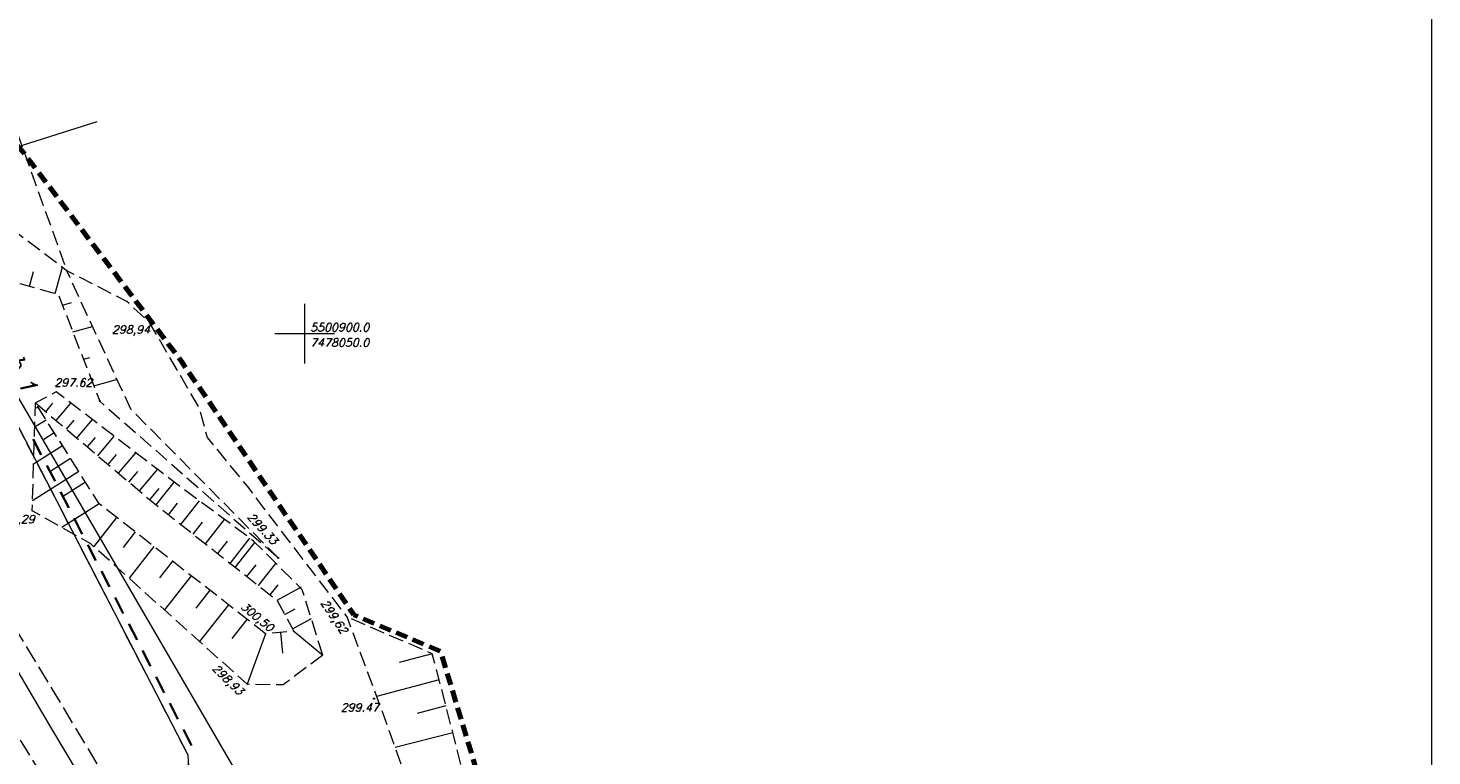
# Model space of a CAD drawing. Header units: metres. Extents: x 7477803 to 7478145, y 5500698 to 5500984.
# Tile 42 of 42: x 7478027 to 7478145, y 5500865 to 5500926. Entities that reach past the tile are written whole.
import ezdxf

# ---------------------------------------------------------------- set-up
doc = ezdxf.new("R2010")
doc.units = ezdxf.units.M
doc.header["$MEASUREMENT"] = 0
for name, pattern in [('EGBK02', [2, 1.5, -0.5]), ('l215_500', [2.5, 1.5, -0.4125, 0.175, -0.4125]), ('l217_500', [2, 1.5, -0.5]), ('l641_500', [1.5, 1, -0.5]), ('l823_500', [1.75, 1.25, -0.5]), ('l824_500', [1.75, 1.25, -0.5])]:
    doc.linetypes.add(name, pattern=pattern)
for name, color, linetype, lineweight in [('203-Punkt załamania granicy działki nie stabilizowany', 7, 'Continuous', 13), ('gr_dzialki', 7, 'Continuous', 18), ('gr_klasy', 7, 'l217_500', 18), ('k', 7, 'Continuous', 18), ('nr_obrebu', 7, 'Continuous', 25), ('pkt_wys', 7, 'Continuous', 18), ('pob_gr_obrebu', 7, 'Continuous', 35), ('robocza11', 7, 'Continuous', 18), ('robocza49', 7, 'Continuous', 18), ('robocza50', 7, 'Continuous', 18), ('skarp_wypel', 7, 'Continuous', 18), ('skarpa_dol', 7, 'l824_500', 18), ('skarpa_gora', 7, 'l823_500', 18), ('w', 7, 'Continuous', 18), ('zakresy', 7, 'l215_500', 70)]:
    doc.layers.add(name, color=color, linetype=linetype, lineweight=lineweight)
doc.styles.add('Style-ITALIC_1250', font='ITALIC_1250.shx')

# ---------------------------------------------------------------- blocks, each defined once
blk = doc.blocks.new('203')
at = {"linetype": 'Continuous', "lineweight": 13}
h = blk.add_hatch(color=0, dxfattribs=at)
edge = h.paths.add_edge_path()
edge.add_arc((0, 0), 0.045, 0, 360)
blk = doc.blocks.new('801_5')
at = {"layer": 'pkt_wys', "linetype": 'Continuous', "lineweight": 18}
h = blk.add_hatch(color=254, dxfattribs=at)
edge = h.paths.add_edge_path()
edge.add_arc((0, 0), 0.05, 0, 360)
at = {"layer": 'pkt_wys', "color": 7, "linetype": 'Continuous', "lineweight": 18}
blk.add_circle((0, 0), 0.05, dxfattribs=at)
blk = doc.blocks.new('801_5_4')
at = {"layer": 'pkt_wys', "linetype": 'Continuous', "lineweight": 18}
h = blk.add_hatch(color=7, dxfattribs=at)
edge = h.paths.add_edge_path()
edge.add_arc((0, 0), 0.05, 0, 360)
at = {"layer": 'pkt_wys', "color": 7, "linetype": 'Continuous', "lineweight": 18}
blk.add_circle((0, 0), 0.05, dxfattribs=at)

msp = doc.modelspace()

# ---------------------------------------------------------------- linework, layer by layer
at = {"layer": 'gr_dzialki', "color": 96, "linetype": 'Continuous', "lineweight": 18, "flags": 128}
for points in [[(7478015.47, 5500912.43), (7478032.56, 5500917.83)], [(7478040.21, 5500864.57), (7478015.47, 5500912.43)], [(7478040.72, 5500854.66), (7478040.21, 5500864.57)]]:
    msp.add_lwpolyline(points, dxfattribs=at)
at = {"layer": 'gr_klasy', "color": 96, "linetype": 'EGBK02', "lineweight": 18, "flags": 128}
for points in [[(7477998.73, 5500919.96), (7478036.42, 5500857.42)], [(7478027.95, 5500862.87), (7477997.16, 5500912.65)], [(7478040.21, 5500864.57), (7478015.47, 5500912.43)], [(7478040.72, 5500854.66), (7478040.21, 5500864.57)]]:
    msp.add_lwpolyline(points, dxfattribs=at)
at = {"layer": 'k', "color": 24, "linetype": 'Continuous', "lineweight": 18, "flags": 128}
msp.add_lwpolyline([(7478020.44, 5500904), (7478021.75, 5500901.76), (7478045.91, 5500860.25)], dxfattribs=at)
at = {"layer": 'pob_gr_obrebu', "color": 7, "linetype": 'Continuous', "lineweight": 35}
for p, q in [((7478027.18, 5500891.14), (7478027.87, 5500889.81)), ((7478028.33, 5500888.92), (7478029.02, 5500887.59)), ((7478029.48, 5500886.7), (7478030.17, 5500885.37)), ((7478030.62, 5500884.48), (7478031.31, 5500883.15)), ((7478031.77, 5500882.26), (7478032.46, 5500880.93)), ((7478032.92, 5500880.04), (7478033.61, 5500878.71)), ((7478034.07, 5500877.82), (7478034.76, 5500876.49)), ((7478035.22, 5500875.6), (7478035.91, 5500874.27)), ((7478036.36, 5500873.38), (7478037.05, 5500872.05)), ((7478037.51, 5500871.16), (7478038.2, 5500869.82)), ((7478038.66, 5500868.94), (7478039.35, 5500867.6)), ((7478039.81, 5500866.72), (7478040.5, 5500865.38))]:
    msp.add_line(p, q, dxfattribs=at)
at = {"layer": 'robocza11', "color": 7, "linetype": 'Continuous', "lineweight": 18, "flags": 128}
msp.add_lwpolyline([(7478015, 5500697.57), (7478144.73, 5500697.57), (7478144.73, 5500983.57), (7477803.26, 5500983.57), (7477803.26, 5500697.57), (7478010.82, 5500697.57), (7478015, 5500697.57)], close=True, dxfattribs=at)
at = {"layer": 'robocza49', "color": 7, "linetype": 'Continuous', "lineweight": 13}
for p, q in [((7478050, 5500897.5), (7478050, 5500902.5)), ((7478047.5, 5500900), (7478052.5, 5500900))]:
    msp.add_line(p, q, dxfattribs=at)
at = {"layer": 'skarp_wypel', "color": 7, "linetype": 'Continuous', "lineweight": 18}
for p, q in [((7478026.88, 5500903.97), (7478027.22, 5500905.23)), ((7478029.03, 5500903.38), (7478029.64, 5500905.59)), ((7478029.64, 5500902.4), (7478030.41, 5500902.61)), ((7478030.52, 5500900.14), (7478032.16, 5500900.59)), ((7478031.42, 5500897.85), (7478031.94, 5500897.99)), ((7478032.28, 5500895.62), (7478034.19, 5500896.14)), ((7478027.59, 5500893.83), (7478027.47, 5500893.75)), ((7478028.24, 5500893.44), (7478028.85, 5500894.15)), ((7478029.12, 5500892.7), (7478030.35, 5500894.16)), ((7478028.28, 5500892.74), (7478027.31, 5500892.13)), ((7478029.99, 5500891.96), (7478030.63, 5500892.72)), ((7478030.86, 5500891.22), (7478032.18, 5500892.77)), ((7478028.96, 5500891.66), (7478028.07, 5500891.1)), ((7478031.74, 5500890.48), (7478032.42, 5500891.28)), ((7478032.61, 5500889.74), (7478034, 5500891.38)), ((7478029.65, 5500890.58), (7478027.22, 5500889.04)), ((7478033.49, 5500889), (7478034.2, 5500889.85)), ((7478034.36, 5500888.26), (7478035.82, 5500889.98)), ((7478030.33, 5500889.5), (7478028.68, 5500888.45)), ((7478031.02, 5500888.41), (7478027.13, 5500885.95)), ((7478031.59, 5500887.51), (7478029.64, 5500886.28)), ((7478035.23, 5500887.52), (7478035.99, 5500888.41)), ((7478036.11, 5500886.78), (7478037.64, 5500888.59)), ((7478037.51, 5500885.6), (7478039.02, 5500887.52)), ((7478036.98, 5500886.04), (7478037.77, 5500886.98)), ((7478032.74, 5500885.7), (7478029.59, 5500883.71)), ((7478038.55, 5500884.78), (7478039.32, 5500885.76)), ((7478039.59, 5500883.96), (7478041.15, 5500885.95)), ((7478034.19, 5500884.56), (7478032.28, 5500882.11)), ((7478040.62, 5500883.15), (7478041.42, 5500884.15)), ((7478041.66, 5500882.33), (7478043.27, 5500884.37)), ((7478035.76, 5500883.34), (7478034.74, 5500882.04)), ((7478043.74, 5500880.69), (7478045.4, 5500882.8)), ((7478037.33, 5500882.11), (7478035.24, 5500879.45)), ((7478042.7, 5500881.51), (7478043.52, 5500882.55)), ((7478044.16, 5500880.36), (7478045.81, 5500882.46)), ((7478038.89, 5500880.89), (7478037.79, 5500879.48)), ((7478045.14, 5500879.59), (7478045.92, 5500880.58)), ((7478046.12, 5500878.82), (7478047.59, 5500880.69)), ((7478040.46, 5500879.66), (7478038.21, 5500876.79)), ((7478042.02, 5500878.44), (7478040.84, 5500876.93)), ((7478047.1, 5500878.05), (7478047.78, 5500878.9)), ((7478047.68, 5500877.6), (7478049.72, 5500878.71)), ((7478043.59, 5500877.22), (7478041.17, 5500874.12)), ((7478048.33, 5500876.4), (7478049.19, 5500876.87)), ((7478045.15, 5500875.99), (7478043.89, 5500874.37)), ((7478048.98, 5500875.2), (7478050.56, 5500876.05)), ((7478046.72, 5500874.77), (7478045.17, 5500870.53)), ((7478047.96, 5500874.89), (7478048.14, 5500873.16)), ((7478049.08, 5500875.01), (7478051.52, 5500872.99)), ((7478060.72, 5500873.09), (7478057.95, 5500872.36)), ((7478061.3, 5500870.9), (7478056.05, 5500869.52)), ((7478061.87, 5500868.72), (7478059.46, 5500868.09)), ((7478062.45, 5500866.44), (7478057.61, 5500865.21))]:
    msp.add_line(p, q, dxfattribs=at)
at = {"layer": 'skarpa_dol', "color": 7, "linetype": 'l824_500', "lineweight": 18, "flags": 128}
for points in [[(7478085.67, 5500829.13), (7478082.04, 5500830.41), (7478076.06, 5500834.55), (7478068.12, 5500840.29), (7478063.17, 5500845.24), (7478061.74, 5500849.74), (7478060.4, 5500857.52), (7478056.04, 5500869.57), (7478053.57, 5500876.19), (7478045.19, 5500887.17), (7478041.83, 5500891.27), (7478041.13, 5500893.79), (7478036.96, 5500900.93), (7478035.06, 5500902.7), (7478030, 5500905.29)], [(7478051.52, 5500872.99), (7478049.8, 5500878.48), (7478045.71, 5500882.57), (7478039.66, 5500887.05), (7478029.13, 5500895.1), (7478027.37, 5500894.18)], [(7478051.52, 5500872.99), (7478048.2, 5500870.48), (7478045.17, 5500870.53), (7478032.02, 5500882.34), (7478027.11, 5500885.1), (7478027.37, 5500894.18)]]:
    msp.add_lwpolyline(points, dxfattribs=at)
at = {"layer": 'skarpa_gora', "color": 7, "linetype": 'l823_500', "lineweight": 18}
for p, q in [((7478025.25, 5500918.53), (7478030, 5500905.29)), ((7478031.02, 5500888.41), (7478027.37, 5500894.18))]:
    msp.add_line(p, q, dxfattribs=at)
at = {"layer": 'skarpa_gora', "color": 7, "linetype": 'l823_500', "lineweight": 18, "flags": 128}
for points in [[(7478007.88, 5500866.79), (7478009.36, 5500868.17), (7477985.35, 5500883.4), (7477939.9, 5500913.11), (7477944.56, 5500919.79), (7477954.95, 5500928.71), (7477971.01, 5500935.43), (7477981.22, 5500940.41), (7477991.64, 5500944.91), (7477994.87, 5500942.92), (7478002.78, 5500931.77), (7478021.27, 5500905.52), (7478029.29, 5500903.31), (7478032.78, 5500894.33), (7478047.77, 5500881.15)], [(7478047.77, 5500881.15), (7478035.39, 5500893.66), (7478030, 5500905.29), (7478021.54, 5500911.71), (7478015.07, 5500924.49)], [(7478027.37, 5500894.18), (7478037.51, 5500885.6), (7478047.68, 5500877.6), (7478049.08, 5500875.01), (7478046.72, 5500874.77), (7478032.74, 5500885.7), (7478027.37, 5500894.18)], [(7478084.59, 5500831.42), (7478082.61, 5500832.72), (7478075.68, 5500837.65), (7478072.57, 5500841.44), (7478069.56, 5500846.97), (7478067.13, 5500850.64), (7478065.08, 5500856.09), (7478061.8, 5500869.01), (7478060.72, 5500873.09), (7478053.57, 5500876.19)]]:
    msp.add_lwpolyline(points, dxfattribs=at)
at = {"layer": 'w', "color": 160, "linetype": 'Continuous', "lineweight": 18, "flags": 128}
msp.add_lwpolyline([(7478024.65, 5500873.72), (7478028.65, 5500866.94), (7478037.87, 5500851.49), (7478050.77, 5500839.57), (7478051.32, 5500839.07), (7478052.9, 5500837.63)], dxfattribs=at)
at = {"layer": 'zakresy', "color": 8, "linetype": 'l641_500', "lineweight": 70, "flags": 128}
msp.add_lwpolyline([(7477995.06, 5500962.35), (7477983.95, 5500968.08), (7477970.78, 5500968.61), (7477936.09, 5500958.17), (7477930.51, 5500954.34), (7477914.3, 5500958.58), (7477904.32, 5500957.41), (7477897.27, 5500950.87), (7477811.42, 5500829.34), (7477936, 5500769.49), (7478008.98, 5500726.58), (7478019.4, 5500721.78), (7478037.95, 5500734.97), (7478039.49, 5500755.09), (7478043.98, 5500765.71), (7478067.54, 5500795.07), (7478092.11, 5500820.25), (7478076.16, 5500837.99), (7478068.11, 5500851.15), (7478061.42, 5500873.3), (7478054.13, 5500876.37), (7478039.67, 5500897.64), (7478026.36, 5500915.23), (7478015.05, 5500927.73), (7477995.06, 5500962.35)], close=True, dxfattribs=at)

# ---------------------------------------------------------------- block references
at = {"layer": '203-Punkt załamania granicy działki nie stabilizowany', "color": 7, "linetype": 'Continuous', "lineweight": 18}
msp.add_blockref('203', (7478040.21, 5500864.57), dxfattribs=at)
at = {"layer": 'pkt_wys', "color": 7, "linetype": 'Continuous', "lineweight": 18, "xscale": 0.25, "yscale": 0.25, "zscale": 0.25, "rotation": 0.06261750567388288}
for p in [(7478036.96, 5500900.93), (7478027.11, 5500885.1), (7478053.57, 5500876.19), (7478046.72, 5500874.77), (7478045.17, 5500870.53)]:
    msp.add_blockref('801_5_4', p, dxfattribs=at)
at = {"layer": 'pkt_wys', "color": 7, "linetype": 'Continuous', "lineweight": 18, "rotation": 0.06261750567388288}
for p in [(7478032.78, 5500894.33), (7478047.77, 5500881.15), (7478055.82, 5500869.33)]:
    msp.add_blockref('801_5', p, dxfattribs=at)

# ---------------------------------------------------------------- texts
at = {"layer": 'nr_obrebu', "color": 7, "linetype": 'Continuous', "lineweight": 35, "style": 'Style-ITALIC_1250'}
msp.add_text('obręb 1', height=1.4, rotation=297.1657, dxfattribs=at).set_placement((7478023.01, 5500901.49))
at = {"layer": 'pkt_wys', "color": 7, "linetype": 'Continuous', "lineweight": 18, "style": 'Style-ITALIC_1250'}
for s, rotation, p in [('298,94', 0.0626, (7478033.8, 5500900)), ('297.62', 0.0626, (7478028.96, 5500895.55)), ('298,29', 0.0626, (7478024.11, 5500884.07)), ('299.33', 312.9741, (7478045.13, 5500884.55)), ('300,50', 320.3589, (7478044.57, 5500876.96)), ('299,62', 303.576, (7478051.32, 5500877.38)), ('298,93', 315.6472, (7478042.18, 5500871.81)), ('299.47', 0.0626, (7478053.03, 5500868.25))]:
    msp.add_text(s, height=0.68, rotation=rotation, dxfattribs=at).set_placement(p)
at = {"layer": 'robocza50', "color": 7, "linetype": 'Continuous', "lineweight": 13, "insert": (7478050, 5500899.89), "char_height": 0.68, "attachment_point": 4, "line_spacing_factor": 1.129412, "style": 'Style-ITALIC_1250'}
msp.add_mtext(' 5500900.0^J 7478050.0', dxfattribs=at)

doc.saveas('drawing.dxf')
